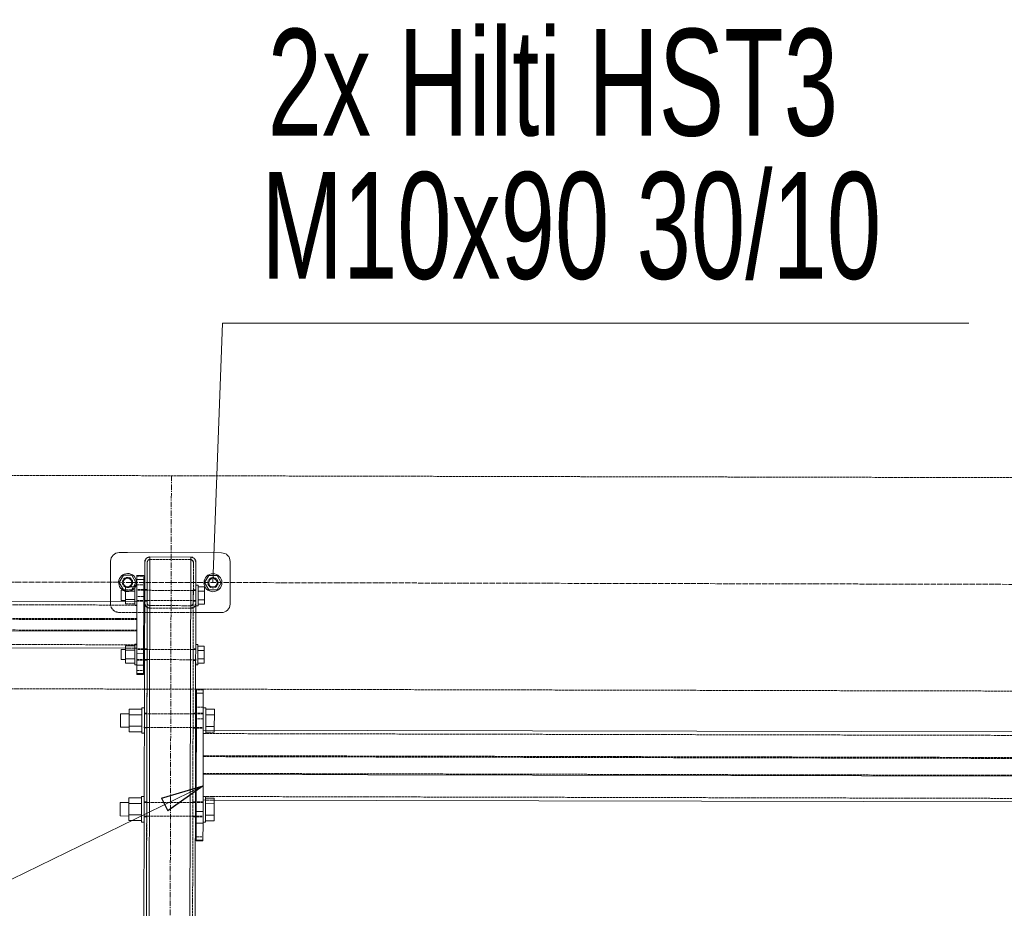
# Model space of a CAD drawing. Header units: millimetres. Extents: x -15129 to 9171, y -18789 to 5877.
# Tile 140 of 256: x -2355 to -1201, y -15167 to -14126. Entities that reach past the tile are written whole.
import ezdxf

# ---------------------------------------------------------------- set-up
doc = ezdxf.new("R2010")
doc.units = ezdxf.units.MM
for name, pattern in [('ACAD_ISO02W100', [15, 12, -3]), ('ACAD_ISO04W100', [30, 24, -3, 0, -3]), ('CENTER', [50.8, 31.75, -6.35, 6.35, -6.35])]:
    doc.linetypes.add(name, pattern=pattern)
for name, color, linetype in [('AS_Belki', 145, 'Continuous'), ('AS_Blachy', 30, 'Continuous'), ('AS_DIM_ON', 7, 'Continuous'), ('AS_Kotwy', 9, 'Continuous'), ('AS_Sciany betonowe', 252, 'Continuous'), ('AS_Siatki', 72, 'Continuous'), ('AS_Sruby', 9, 'Continuous')]:
    doc.layers.add(name, color=color, linetype=linetype)
doc.styles.get("Standard").update_dxf_attribs({"font": 'ARIALN.TTF', "width": 0.8})

msp = doc.modelspace()

# ---------------------------------------------------------------- linework, layer by layer
at = {"color": 5, "linetype": 'CENTER', "lineweight": 13, "ltscale": 0.2}
msp.add_line((-2177.1, -14660.6), (-2185.5, -17742, 38010), dxfattribs=at)
at = {"color": 7, "lineweight": 13}
msp.add_line((-2139.9, -15024), (-2391.4, -15146.7), dxfattribs=at)
at = {"color": 0, "linetype": 'ByBlock', "lineweight": -2}
for p, q in [((-2188.5, -15038.4), (-2139.9, -15024)), ((-2139.9, -15024), (-2181.2, -15053.4)), ((-2188.5, -15038.4), (-2181.2, -15053.4))]:
    msp.add_line(p, q, dxfattribs=at)
at = {"layer": 'AS_Belki', "color": 145, "linetype": 'Continuous', "lineweight": 13, "ltscale": 0.25}
for p, q in [((-2213, -16819.5), (-2208.3, -14761.8)), ((-2206.6, -14757.5), (-2208.3, -14761.8)), ((-2206.6, -14757.5), (-2208.3, -14761.8)), ((-2202.3, -14755.8), (-2207, -16825.5)), ((-2202.3, -14755.8), (-2206.6, -14757.5)), ((-2202.3, -14755.8), (-2206.6, -14757.5)), ((-2154.3, -14755.9), (-2202.3, -14755.8)), ((-2159, -16825.7), (-2154.3, -14755.9)), ((-2150.1, -14757.7), (-2154.3, -14755.9)), ((-2150.1, -14757.7), (-2154.3, -14755.9)), ((-2153, -16819.7), (-2148.3, -14761.9)), ((-2148.3, -14761.9), (-2150.1, -14757.7)), ((-2148.3, -14761.9), (-2150.1, -14757.7)), ((-2217.4, -14808.1), (-4178.3, -14803.7)), ((-2217.5, -14842.8), (-2217.5, -14817.9)), ((-2217.5, -14842.8), (-4178.4, -14838.3)), ((-4168.5, -14858.3), (-2230.9, -14862.7)), ((-2208.6, -14864), (-2208.6, -14863.3)), ((-1157.8, -14960.8), (-2139.8, -14958.6)), ((-2139.9, -15011.4), (-2140, -15036.6)), ((-1158, -15012.8), (-2139.9, -15010.5)), ((-2149, -15043.3), (-2149, -15042.8)), ((-2127, -15040.6), (-1171, -15042.7))]:
    msp.add_line(p, q, dxfattribs=at)
at = {"layer": 'AS_Belki', "color": 84, "linetype": 'ACAD_ISO02W100', "lineweight": 13, "ltscale": 0.25}
for p, q in [((-2209.7, -16676.1), (-2205.3, -14761.8)), ((-2208.3, -14767.6), (-2208.3, -14761.8)), ((-2205.3, -14761.8), (-2205.4, -14794.8)), ((-2204.4, -14759.7), (-2205.3, -14761.8)), ((-2202.3, -14758.8), (-2204.4, -14759.7)), ((-2204.4, -14759.7), (-2202.3, -14758.8)), ((-2202.3, -14758.8), (-2154.3, -14758.9)), ((-2156, -16819.7), (-2151.3, -14761.9)), ((-2154.3, -14758.9), (-2152.2, -14759.8)), ((-2152.2, -14759.8), (-2151.3, -14761.9)), ((-2151.3, -14767.7), (-2151.3, -14761.9)), ((-2208.3, -14768.7), (-2208.4, -14794.1)), ((-2205.4, -14794.1), (-2208.4, -14794.1)), ((-2208.4, -14794.8), (-2208.4, -14794.1)), ((-2208.4, -14794.1), (-2208.4, -14794.9)), ((-2205.4, -14794.1), (-2205.4, -14794.8)), ((-2205.4, -14794.9), (-2205.4, -14794.1)), ((-2205.4, -14794.1), (-2205.4, -14794.1)), ((-2205.4, -14794.8), (-2205.4, -14809.8)), ((-2205.4, -14794.8), (-2205.4, -14794.8)), ((-2148.4, -14794.2), (-2151.4, -14794.2)), ((-2151.4, -14794.9), (-2151.4, -14794.2)), ((-2151.4, -14795), (-2151.4, -14798.7)), ((-2148.4, -14794), (-2148.4, -14794.2)), ((-2148.4, -14794), (-2148.4, -14794.9)), ((-2148.4, -14794.2), (-2148.4, -14794.9)), ((-2148.4, -14795), (-2148.4, -14794.9)), ((-2148.4, -14795.2), (-2148.4, -14795)), ((-2148.4, -14797.6), (-2148.4, -14795.2)), ((-2148.4, -14798.8), (-2148.4, -14797.6)), ((-2217.4, -14812.2), (-4178.4, -14807.8)), ((-2217.4, -14812.2), (-2217.4, -14808.1)), ((-2208.4, -14806.9), (-2208.4, -14806.8)), ((-2208.4, -14807.6), (-2208.4, -14806.9)), ((-2208.4, -14807.6), (-2205.4, -14807.6)), ((-2208.4, -14807.6), (-2208.4, -14809.8)), ((-2205.4, -14806.9), (-2205.4, -14807.6)), ((-2151.4, -14798.7), (-2151.4, -14806.9)), ((-2151.4, -14806.9), (-2151.4, -14807)), ((-2151.4, -14807.7), (-2151.4, -14807)), ((-2151.4, -14807.7), (-2151.4, -14807.3)), ((-2151.4, -14807.7), (-2148.4, -14807.7)), ((-2148.4, -14799.6), (-2148.4, -14798.8)), ((-2148.4, -14802), (-2148.4, -14799.6)), ((-2148.4, -14802), (-2148.4, -14806.1)), ((-2148.4, -14806.9), (-2148.4, -14806.8)), ((-2148.4, -14807.7), (-2148.4, -14806.9)), ((-2148.4, -14807), (-2148.4, -14807.7)), ((-2148.4, -14807.3), (-2148.4, -14807.7)), ((-2148.4, -14807.7), (-2148.4, -14809.9)), ((-2217.5, -14829.2), (-2217.4, -14812.2)), ((-2206.7, -14814), (-2208.4, -14809.8)), ((-2208.4, -14809.8), (-2206.7, -14814)), ((-2202.5, -14815.8), (-2206.7, -14814)), ((-2205.4, -14809.8), (-2205.6, -14864)), ((-2204.6, -14811.9), (-2205.4, -14809.8)), ((-2204.6, -14811.9), (-2205.4, -14809.8)), ((-2205.4, -14814.6), (-2202.5, -14815.8)), ((-2202.4, -14812.8), (-2204.6, -14811.9)), ((-2202.4, -14812.8), (-2204.6, -14811.9)), ((-2202.5, -14815.8), (-2154.5, -14815.9)), ((-2154.4, -14812.9), (-2202.4, -14812.8)), ((-2150.2, -14814.2), (-2154.5, -14815.9)), ((-2154.5, -14815.9), (-2151.4, -14814.7)), ((-2152.3, -14812), (-2154.4, -14812.9)), ((-2152.3, -14812), (-2154.4, -14812.9)), ((-2151.4, -14809.9), (-2152.3, -14812)), ((-2151.4, -14809.9), (-2152.3, -14812)), ((-2148.4, -14809.9), (-2150.2, -14814.2)), ((-2217.5, -14828.1), (-4178.4, -14823.7)), ((-2217.5, -14829.2), (-4178.4, -14824.8)), ((-2217.5, -14841.7), (-4178.4, -14837.2)), ((-2217.6, -14862.8), (-2217.5, -14843.2)), ((-2217.5, -14858.7), (-2217.5, -14841.7)), ((-2217.5, -14843.2), (-2217.5, -14842.8)), ((-4178.5, -14854.2), (-2220, -14858.7)), ((-2230.9, -14862.7), (-2220.1, -14862.8)), ((-2220.1, -14862.8), (-2217.6, -14862.8)), ((-2220, -14858.7), (-2217.5, -14858.7)), ((-2217.6, -14862.8), (-2217.5, -14858.7)), ((-2205.6, -14863.3), (-2208.6, -14863.3)), ((-2205.6, -14863.3), (-2205.6, -14864)), ((-2205.6, -14864), (-2205.6, -14864.1)), ((-2205.6, -14864.1), (-2205.6, -14864.2)), ((-2205.6, -14864.2), (-2205.6, -14876.1)), ((-2151.6, -14864.3), (-2151.6, -14863.5)), ((-2148.6, -14863.5), (-2151.6, -14863.5)), ((-2151.6, -14863.5), (-2151.6, -14864.2)), ((-2151.6, -14876.2), (-2151.6, -14864.3)), ((-2148.6, -14863.3), (-2148.6, -14863.5)), ((-2148.6, -14863.3), (-2148.6, -14864.2)), ((-2208.6, -14876.9), (-2208.6, -14876.2)), ((-2208.6, -14876.9), (-2205.6, -14876.9)), ((-2205.6, -14876.1), (-2205.7, -14939.2)), ((-2205.6, -14876.2), (-2205.6, -14876.9)), ((-2151.6, -14876.2), (-2151.6, -14876.3)), ((-2151.6, -14876.3), (-2151.6, -14877)), ((-2151.6, -14877), (-2151.6, -14876.5)), ((-2151.6, -14877), (-2148.6, -14877)), ((-2148.6, -14876.3), (-2148.6, -14877)), ((-2208.7, -14938.7), (-2208.7, -14938.4)), ((-2208.7, -14938.4), (-2208.7, -14939.2)), ((-2205.7, -14938.8), (-2208.7, -14938.7)), ((-2205.7, -14939.7), (-2206, -15043.1)), ((-2205.7, -14938.8), (-2205.7, -14939.2)), ((-2205.7, -14939.2), (-2205.7, -14939.7)), ((-2151.7, -14939.6), (-2151.7, -14938.9)), ((-2148.7, -14938.9), (-2151.7, -14938.9)), ((-2151.7, -14939.3), (-2151.7, -14938.9)), ((-2148.7, -14939.3), (-2148.7, -14938.9)), ((-2208.8, -14956.1), (-2208.8, -14955.2)), ((-2208.8, -14956.1), (-2205.8, -14956.1)), ((-2205.8, -14955.2), (-2205.8, -14956.1)), ((-2151.8, -14955.4), (-2151.8, -14956.3)), ((-2151.8, -14955.9), (-2151.8, -14955.5)), ((-2151.8, -14956.3), (-2151.8, -14955.9)), ((-2151.8, -14956.3), (-2148.8, -14956.3)), ((-2148.8, -14955.4), (-2148.8, -14956.3)), ((-2139.8, -14958.6), (-2139.8, -14989.7)), ((-1157.9, -14964.9), (-2139.8, -14962.7)), ((-1157.8, -14990.8), (-2139.8, -14988.6)), ((-1157.9, -14991.9), (-2139.8, -14989.7)), ((-1157.9, -15011.7), (-2139.9, -15009.4)), ((-2139.9, -15009.4), (-2139.9, -15011.4)), ((-2139.9, -15010.5), (-2139.9, -15011.4)), ((-2140, -15036.4), (-1161, -15038.7)), ((-2140, -15036.6), (-2140, -15040.5)), ((-2206, -15042.7), (-2209, -15042.7)), ((-2209, -15043.1), (-2209, -15042.7)), ((-2206, -15043.6), (-2208.2, -16030.4)), ((-2206, -15042.7), (-2206, -15043.1)), ((-2206, -15043.1), (-2206, -15043.6)), ((-2152, -15043.6), (-2152, -15042.8)), ((-2149, -15042.8), (-2152, -15042.8)), ((-2152, -15043.2), (-2152, -15042.8)), ((-2140, -15040.5), (-2127, -15040.6)), ((-2209, -15060.1), (-2209, -15059.2)), ((-2209, -15060.1), (-2206, -15060.1)), ((-2206, -15059.2), (-2206, -15060.1)), ((-2152, -15059.3), (-2152, -15060.2)), ((-2152, -15059.8), (-2152, -15059.4)), ((-2152, -15060.2), (-2152, -15059.8)), ((-2152, -15060.2), (-2149, -15060.2)), ((-2149, -15059.3), (-2149, -15060.2))]:
    msp.add_line(p, q, dxfattribs=at)
at = {"layer": 'AS_Belki', "color": 84, "linetype": 'ACAD_ISO02W100', "lineweight": 13, "ltscale": 0.25, "extrusion": (8.87344e-16, -3.69904e-16, -1)}
msp.add_arc((2202.3, -14761.8), 6, 0.1296, 90.1296, dxfattribs=at)
at = {"layer": 'AS_Belki', "color": 84, "linetype": 'ACAD_ISO02W100', "lineweight": 13, "ltscale": 0.25}
for centre, start, end in [((-2202.3, -14761.8), 89.8704, 179.8704), ((-2154.3, -14761.9), 359.8704, 89.8704), ((-2202.4, -14809.8), 179.8704, 269.8704), ((-2154.4, -14809.9), 269.8704, 359.8704)]:
    msp.add_arc(centre, 3, start, end, dxfattribs=at)
at = {"layer": 'AS_Belki', "color": 84, "linetype": 'ACAD_ISO02W100', "lineweight": 13, "ltscale": 0.25, "extrusion": (-3.69904e-16, -8.87344e-16, -1)}
msp.add_arc((2154.3, -14761.9), 6, 90.1296, 180.1296, dxfattribs=at)
at = {"layer": 'AS_Belki', "color": 84, "linetype": 'ACAD_ISO02W100', "lineweight": 13, "ltscale": 0.25, "extrusion": (-1.60292e-15, -3.84516e-15, -1)}
msp.add_arc((2202.4, -14809.8), 6, 270.1296, 0.1296, dxfattribs=at)
at = {"layer": 'AS_Belki', "color": 84, "linetype": 'ACAD_ISO02W100', "lineweight": 13, "ltscale": 0.25, "extrusion": (3.84516e-15, -1.60292e-15, -1)}
msp.add_arc((2154.4, -14809.9), 6, 180.1296, 270.1296, dxfattribs=at)
at = {"layer": 'AS_Blachy', "color": 84, "linetype": 'ACAD_ISO02W100', "lineweight": 13, "ltscale": 0.25}
for p, q in [((-2228.4, -14750.7), (-2238.3, -14750.7)), ((-2217.4, -14777.3), (-2217.4, -14777.5)), ((-2217.4, -14777.3), (-2217.4, -14777.5)), ((-2217.4, -14778.5), (-2209.4, -14778.5)), ((-2217.4, -14788.5), (-2217.4, -14778.5)), ((-2209.4, -14777.5), (-2209.4, -14778.5)), ((-2209.4, -14788.5), (-2209.4, -14778.5)), ((-2217.4, -14788.5), (-2209.4, -14788.5)), ((-2217.4, -14794), (-2217.4, -14793.8)), ((-2209.4, -14794.1), (-2217.4, -14794)), ((-2209.4, -14794.1), (-2209.4, -14788.5)), ((-2209.4, -14794.8), (-2209.4, -14794.1)), ((-2209.4, -14797.3), (-2209.4, -14794.8)), ((-2209.4, -14802.2), (-2209.4, -14797.3)), ((-2248.4, -14808), (-2248.4, -14810.7)), ((-2248.4, -14808), (-2248.4, -14810.7)), ((-2209.4, -14802.2), (-2217.4, -14802.1)), ((-2217.4, -14806.9), (-2217.4, -14807.6)), ((-2217.4, -14807.6), (-2217.4, -14807.1)), ((-2217.4, -14807.6), (-2209.4, -14807.6)), ((-2209.4, -14802.6), (-2209.4, -14802.2)), ((-2209.4, -14806.9), (-2209.4, -14807.6)), ((-2238.5, -14820.7), (-2148.5, -14820.9)), ((-2208.5, -14820.8), (-2205.5, -14820.8)), ((-2151.5, -14820.9), (-2148.5, -14820.9)), ((-2217.6, -14863.3), (-2217.6, -14863.1)), ((-2209.6, -14863.3), (-2217.6, -14863.3)), ((-2209.6, -14863.3), (-2209.6, -14864)), ((-2217.6, -14876.1), (-2217.6, -14876.8)), ((-2217.6, -14876.8), (-2217.6, -14876.4)), ((-2217.6, -14876.8), (-2209.6, -14876.9)), ((-2209.6, -14876.2), (-2209.6, -14876.9)), ((-2217.6, -14882.4), (-2217.6, -14888.7)), ((-2217.6, -14888.7), (-2209.6, -14888.8)), ((-2217.6, -14888.7), (-2217.6, -14893.4)), ((-2209.6, -14888.8), (-2209.6, -14882.4)), ((-2209.6, -14893.4), (-2209.6, -14888.8)), ((-2147.7, -14910.6), (-2147.7, -14911.6)), ((-2139.7, -14911.6), (-2147.7, -14911.6)), ((-2139.7, -14911.6), (-2139.7, -14910.6)), ((-2139.7, -14931.6), (-2147.7, -14931.6)), ((-2147.7, -14931.6), (-2147.7, -14937.7)), ((-2139.7, -14938.9), (-2147.7, -14938.9)), ((-2147.7, -14939.3), (-2147.7, -14939.8)), ((-2147.7, -14939.8), (-2147.7, -14945.3)), ((-2139.7, -14945.3), (-2147.7, -14945.3)), ((-2139.7, -14939.4), (-2139.7, -14938.9)), ((-2147.8, -14949.9), (-2147.8, -14955.4)), ((-2147.8, -14955.4), (-2147.8, -14956.3)), ((-2147.8, -14956.3), (-2139.8, -14956.3)), ((-2139.8, -14956.3), (-2139.8, -14955.4)), ((-2140, -15042.8), (-2148, -15042.8)), ((-2148, -15042.8), (-2148, -15043.3)), ((-2148, -15043.3), (-2148, -15043.7)), ((-2148, -15043.7), (-2148, -15049.2)), ((-2140, -15043.3), (-2140, -15042.8)), ((-2148, -15061.4), (-2148.1, -15083.8)), ((-2148, -15053.8), (-2148, -15059.3)), ((-2148, -15059.3), (-2148, -15060.2)), ((-2148, -15060.2), (-2140, -15060.2)), ((-2140, -15060.2), (-2140, -15059.3)), ((-2140, -15059.8), (-2140, -15060.2)), ((-2148.1, -15083.8), (-2140.1, -15083.8)), ((-2148.1, -15083.8), (-2148.1, -15088.5)), ((-2140.1, -15088.5), (-2140.1, -15087.5))]:
    msp.add_line(p, q, dxfattribs=at)
at = {"layer": 'AS_Blachy', "color": 145, "linetype": 'Continuous', "lineweight": 13, "ltscale": 0.25}
for p, q in [((-2228.4, -14750.7), (-2238.3, -14750.7)), ((-2118.3, -14751), (-2228.4, -14750.7)), ((-2248.3, -14760.7), (-2248.4, -14808)), ((-2108.4, -14811), (-2108.3, -14761)), ((-2209.4, -14777.5), (-2217.4, -14777.5)), ((-2217.4, -14777.5), (-2217.4, -14782.1)), ((-2209.4, -14782.2), (-2217.4, -14782.1)), ((-2217.4, -14782.1), (-2217.4, -14808.1)), ((-2209.4, -14782.2), (-2209.4, -14777.5)), ((-2209.4, -14802.6), (-2209.4, -14782.2)), ((-2209.4, -14794.1), (-2209.4, -14794.8)), ((-2209.4, -14794.8), (-2209.4, -14794.8)), ((-2217.4, -14808.1), (-2217.6, -14868.7)), ((-2209.6, -14868.8), (-2209.4, -14802.6)), ((-2209.4, -14807.6), (-2209.4, -14807.1)), ((-2209.5, -14820.8), (-2208.5, -14820.8)), ((-2148.5, -14820.9), (-2118.5, -14821)), ((-2217.6, -14868.7), (-2209.6, -14868.8)), ((-2217.6, -14868.7), (-2217.6, -14876.3)), ((-2217.6, -14876.3), (-2217.6, -14882.4)), ((-2209.6, -14871.8), (-2209.6, -14868.8)), ((-2209.6, -14876.3), (-2209.6, -14871.8)), ((-2209.6, -14882.4), (-2209.6, -14876.3)), ((-2209.6, -14876.9), (-2209.6, -14876.4)), ((-2209.6, -14882.4), (-2217.6, -14882.4)), ((-2217.6, -14882.4), (-2217.6, -14892.4)), ((-2209.6, -14892.4), (-2209.6, -14882.4)), ((-2217.6, -14892.4), (-2209.6, -14892.4)), ((-2217.6, -14892.4), (-2217.6, -14893.4)), ((-2217.6, -14893.4), (-2209.6, -14893.4)), ((-2209.6, -14892.4), (-2209.6, -14893.4)), ((-2139.7, -14910.6), (-2147.7, -14910.6)), ((-2147.7, -14910.6), (-2147.7, -14915.3)), ((-2139.7, -14915.3), (-2139.7, -14910.6)), ((-2147.7, -14915.3), (-2148, -15053.8)), ((-2139.7, -14915.3), (-2147.7, -14915.3)), ((-2139.8, -14949.9), (-2139.7, -14915.3)), ((-2147.7, -14938.9), (-2147.7, -14939.3)), ((-2140, -15053.8), (-2139.8, -14958.6)), ((-2139.8, -14949.9), (-2139.8, -14958.6)), ((-2148, -15053.8), (-2140, -15053.8)), ((-2148, -15053.8), (-2148, -15061.4)), ((-2148, -15061.4), (-2148, -15067.5)), ((-2140, -15061.4), (-2140, -15053.9)), ((-2140, -15067.5), (-2140, -15061.4)), ((-2148, -15067.5), (-2148.1, -15087.5)), ((-2140, -15067.5), (-2148, -15067.5)), ((-2140.1, -15087.5), (-2140, -15067.5)), ((-2148.1, -15087.5), (-2140.1, -15087.5)), ((-2148.1, -15087.5), (-2148.1, -15088.5)), ((-2148.1, -15088.5), (-2140.1, -15088.5)), ((-2140.1, -15088.5), (-2140.1, -15087.5))]:
    msp.add_line(p, q, dxfattribs=at)
at = {"layer": 'AS_Blachy', "color": 84, "linetype": 'ACAD_ISO02W100', "lineweight": 13, "ltscale": 0.25}
for centre in [(-2228.4, -14785.7), (-2128.4, -14786)]:
    msp.add_circle(centre, 6, dxfattribs=at)
at = {"layer": 'AS_Blachy', "color": 145, "linetype": 'Continuous', "lineweight": 13, "ltscale": 0.25}
for centre, start, end in [((-2238.3, -14760.7), 89.8704, 179.8704), ((-2118.3, -14761), 359.8704, 89.8704), ((-2118.4, -14811), 269.8704, 359.8704)]:
    msp.add_arc(centre, 10, start, end, dxfattribs=at)
at = {"layer": 'AS_Blachy', "color": 84, "linetype": 'ACAD_ISO02W100', "lineweight": 13, "ltscale": 0.25}
msp.add_arc((-2238.4, -14810.7), 10, 179.8704, 269.8704, dxfattribs=at)
at = {"layer": 'AS_DIM_ON', "lineweight": 13}
for q in [(-2128.4, -14786, 37993), (-1243, -14482.1)]:
    msp.add_line((-2117.3, -14482.1), q, dxfattribs=at)
at = {"layer": 'AS_Kotwy', "color": 145, "linetype": 'Continuous', "lineweight": 13, "ltscale": 0.25}
for p, q in [((-2233.3, -14777.2), (-2238.2, -14785.7)), ((-2238.2, -14785.7), (-2233.3, -14794.2)), ((-2223.5, -14777.3), (-2233.3, -14777.2)), ((-2218.6, -14785.8), (-2223.5, -14777.3)), ((-2221.5, -14790.8), (-2218.6, -14785.8)), ((-2133.3, -14777.5), (-2138.2, -14785.9)), ((-2138.2, -14785.9), (-2133.3, -14794.4)), ((-2123.5, -14777.5), (-2133.3, -14777.5)), ((-2118.6, -14786), (-2123.5, -14777.5)), ((-2123.5, -14794.5), (-2118.6, -14786)), ((-2230.7, -14794.2), (-2233.3, -14794.2)), ((-2133.3, -14794.4), (-2123.5, -14794.5))]:
    msp.add_line(p, q, dxfattribs=at)
at = {"layer": 'AS_Kotwy', "color": 84, "linetype": 'ACAD_ISO02W100', "lineweight": 13, "ltscale": 0.25}
for p, q in [((-2218.6, -14785.8), (-2223.5, -14794.2)), ((-2223.5, -14794.2), (-2233.3, -14794.2)), ((-2223.5, -14794.2), (-2221.5, -14790.8))]:
    msp.add_line(p, q, dxfattribs=at)
at = {"layer": 'AS_Kotwy', "color": 145, "linetype": 'Continuous', "lineweight": 13, "ltscale": 0.25}
for centre, radius in [((-2228.4, -14785.7), 5), ((-2128.4, -14786), 10.5), ((-2128.4, -14786), 5)]:
    msp.add_circle(centre, radius, dxfattribs=at)
msp.add_arc((-2228.4, -14785.7), 10.5, 342.864, 240.1905, dxfattribs=at)
at = {"layer": 'AS_Kotwy', "color": 84, "linetype": 'ACAD_ISO02W100', "lineweight": 13, "ltscale": 0.25}
msp.add_arc((-2228.4, -14785.7), 10.5, 240.1905, 342.864, dxfattribs=at)
at = {"layer": 'AS_Sciany betonowe', "color": 145, "linetype": 'ACAD_ISO02W100', "lineweight": 13, "ltscale": 0.25}
for p, q in [((37.6, -14665.7), (-9310, -14644.5)), ((-2208.7, -14910.6), (-4187.6, -14906.1)), ((-2148.7, -14910.7), (-2147.7, -14910.7)), ((-1157.7, -14913), (-2139.7, -14910.7))]:
    msp.add_line(p, q, dxfattribs=at)
at = {"layer": 'AS_Sciany betonowe', "color": 84, "linetype": 'ACAD_ISO02W100', "lineweight": 13, "ltscale": 0.25}
msp.add_line((-2139.7, -14910.7), (-2208.7, -14910.6), dxfattribs=at)
at = {"layer": 'AS_Siatki', "color": 20, "linetype": 'ACAD_ISO04W100', "lineweight": 13, "ltscale": 0.25}
msp.add_line((-11691.9, -14764.1), (41.5, -14790.7), dxfattribs=at)
at = {"layer": 'AS_Sruby', "color": 84, "linetype": 'ACAD_ISO02W100', "lineweight": 13, "ltscale": 0.25}
for p, q in [((-2235.9, -14794.8), (-2235.9, -14795.6)), ((-2235.9, -14795.6), (-2235.9, -14797.1)), ((-2235.9, -14797.1), (-2235.9, -14797.8)), ((-2230.7, -14790.8), (-2230.7, -14795.8)), ((-2230.7, -14795), (-2230.7, -14794.8)), ((-2230.7, -14795.8), (-2230.7, -14805.8)), ((-2219.9, -14788.8), (-2219.9, -14788.9)), ((-2219.9, -14789.4), (-2219.9, -14788.9)), ((-2219.9, -14790.4), (-2219.9, -14789.4)), ((-2219.9, -14791.8), (-2219.9, -14790.8)), ((-2219.9, -14795.8), (-2219.9, -14790.8)), ((-2219.9, -14805.8), (-2219.9, -14795.8)), ((-2217.4, -14788.9), (-2217.4, -14788.8)), ((-2209.4, -14794.9), (-2217.4, -14794.8)), ((-2217.4, -14794.8), (-2217.4, -14794.8)), ((-2217.4, -14795), (-2217.4, -14794.8)), ((-2217.4, -14794.8), (-2217.4, -14794.8)), ((-2148.4, -14795), (-2208.4, -14794.9)), ((-2148.4, -14789.1), (-2148.4, -14789)), ((-2148.4, -14789.1), (-2148.4, -14789.6)), ((-2148.4, -14790.2), (-2148.4, -14790.8)), ((-2148.4, -14795.2), (-2148.4, -14795)), ((-2148.4, -14795), (-2148.4, -14795.8)), ((-2148.4, -14795.2), (-2148.4, -14796.2)), ((-2145.9, -14789.1), (-2145.9, -14789)), ((-2145.9, -14789.1), (-2145.9, -14789.6)), ((-2145.9, -14789.6), (-2145.9, -14790.6)), ((-2145.9, -14790.6), (-2145.9, -14791.9)), ((-2145.9, -14790.9), (-2145.9, -14796)), ((-2145.9, -14790.9), (-2145.9, -14791.4)), ((-2145.9, -14791.4), (-2145.9, -14791.5)), ((-2145.9, -14791.9), (-2145.9, -14793.7)), ((-2145.9, -14793.7), (-2145.9, -14795.7)), ((-2145.9, -14794), (-2145.9, -14796)), ((-2145.9, -14796), (-2138.4, -14796)), ((-2145.9, -14796), (-2145.9, -14806)), ((-2145.9, -14796), (-2145.9, -14802.9)), ((-2235.9, -14803.8), (-2235.9, -14805.5)), ((-2235.9, -14805.5), (-2235.9, -14806.6)), ((-2235.9, -14806.6), (-2235.9, -14806.7)), ((-2219.9, -14805.8), (-2230.7, -14805.8)), ((-2230.7, -14805.8), (-2230.7, -14810.8)), ((-2230.7, -14806.6), (-2230.7, -14806.7)), ((-2230.7, -14808.1), (-2230.7, -14810.8)), ((-2219.9, -14810.8), (-2219.9, -14805.8)), ((-2219.9, -14810.8), (-2219.9, -14807.2)), ((-2219.9, -14809.8), (-2219.9, -14808.1)), ((-2217.4, -14806.6), (-2217.4, -14806.7)), ((-2217.4, -14806.7), (-2209.4, -14806.8)), ((-2208.4, -14806.8), (-2148.4, -14806.9)), ((-2148.4, -14805.7), (-2148.4, -14806.7)), ((-2148.4, -14806.1), (-2148.4, -14806.9)), ((-2148.4, -14806.9), (-2148.4, -14806.7)), ((-2145.9, -14806), (-2145.9, -14806.3)), ((-2145.9, -14806.3), (-2145.9, -14807)), ((-2145.9, -14807), (-2145.9, -14808.9)), ((-2145.9, -14808.9), (-2145.9, -14810.5)), ((-2230.7, -14810.8), (-2219.9, -14810.8)), ((-2219.9, -14811.2), (-2219.9, -14809.8)), ((-2219.9, -14811.6), (-2219.9, -14811.2)), ((-2219.9, -14812.2), (-2219.9, -14811.2)), ((-2219.9, -14812.4), (-2219.9, -14811.6)), ((-2219.9, -14812.2), (-2219.9, -14812.2)), ((-2219.9, -14812.7), (-2219.9, -14812.2)), ((-2219.9, -14812.8), (-2219.9, -14812.4)), ((-2219.9, -14812.7), (-2219.9, -14812.8)), ((-2219.9, -14812.8), (-2217.4, -14812.8)), ((-2217.4, -14812.4), (-2217.4, -14811.6)), ((-2217.4, -14812.8), (-2217.4, -14812.4)), ((-2217.4, -14812.8), (-2217.4, -14812.7)), ((-2148.4, -14810.5), (-2148.4, -14811.7)), ((-2148.4, -14811.7), (-2148.4, -14812.5)), ((-2148.4, -14812.3), (-2148.4, -14812.9)), ((-2148.4, -14812.5), (-2148.4, -14812.9)), ((-2148.4, -14812.9), (-2148.4, -14812.9)), ((-2145.9, -14810.5), (-2145.9, -14811.7)), ((-2145.9, -14811.7), (-2145.9, -14812.5)), ((-2145.9, -14812.5), (-2145.9, -14812.9)), ((-2236.1, -14864.1), (-2236.1, -14864.8)), ((-2236.1, -14864.8), (-2236.1, -14866.4)), ((-2236.1, -14866.4), (-2236.1, -14867)), ((-2230.9, -14864.3), (-2230.9, -14864.1)), ((-2220.1, -14859.7), (-2220, -14858.7)), ((-2220.1, -14861.1), (-2220.1, -14860.1)), ((-2220.1, -14865.1), (-2220.1, -14860.1)), ((-2220.1, -14867.2), (-2220.1, -14865.1)), ((-2220.1, -14875.1), (-2220.1, -14865.1)), ((-2220, -14858.1), (-2220, -14858.2)), ((-2220, -14858.7), (-2220, -14858.2)), ((-2217.6, -14859.3), (-2217.5, -14858.5)), ((-2209.6, -14864.1), (-2217.6, -14864.1)), ((-2217.6, -14864.1), (-2217.6, -14864.2)), ((-2217.6, -14864.1), (-2217.6, -14864.1)), ((-2217.6, -14864.3), (-2217.6, -14864.2)), ((-2217.6, -14864.4), (-2217.6, -14864.3)), ((-2217.5, -14858.5), (-2217.5, -14858.1)), ((-2217.5, -14858.2), (-2217.5, -14858.1)), ((-2148.6, -14864.3), (-2208.6, -14864.2)), ((-2148.5, -14858.6), (-2148.6, -14859.5)), ((-2148.6, -14859.5), (-2148.6, -14860.7)), ((-2148.6, -14864.4), (-2148.6, -14864.3)), ((-2148.6, -14864.3), (-2148.6, -14865)), ((-2148.5, -14858.3), (-2148.5, -14858.6)), ((-2148.5, -14858.3), (-2148.5, -14858.9)), ((-2148.5, -14858.3), (-2148.5, -14858.3)), ((-2146, -14858.9), (-2146.1, -14859.8)), ((-2146.1, -14859.8), (-2146.1, -14860.2)), ((-2146.1, -14865.2), (-2138.6, -14865.2)), ((-2146.1, -14865.2), (-2146.1, -14875.2)), ((-2146, -14858.3), (-2146, -14858.9)), ((-2146, -14858.3), (-2146, -14858.3)), ((-2236.1, -14873), (-2236.1, -14874.8)), ((-2236.1, -14874.8), (-2236.1, -14875.8)), ((-2236.1, -14875.8), (-2236.1, -14876)), ((-2220.1, -14875.1), (-2230.9, -14875.1)), ((-2230.9, -14875.8), (-2230.9, -14876)), ((-2220.1, -14871.3), (-2220.1, -14870.4)), ((-2220.1, -14880.1), (-2220.1, -14875.1)), ((-2217.6, -14875.9), (-2217.6, -14876)), ((-2217.6, -14876), (-2209.6, -14876)), ((-2208.6, -14876), (-2148.6, -14876.2)), ((-2148.6, -14875), (-2148.6, -14876)), ((-2148.6, -14875.4), (-2148.6, -14876.2)), ((-2148.6, -14876.2), (-2148.6, -14876)), ((-2146.1, -14874.6), (-2146.1, -14875.2)), ((-2146.1, -14875.2), (-2146.1, -14875.5)), ((-2146.1, -14875.2), (-2146.1, -14876.7)), ((-2146.1, -14875.5), (-2146.1, -14876.2)), ((-2146.1, -14876.2), (-2146.1, -14876.7)), ((-2220.1, -14880.1), (-2220.1, -14879.9)), ((-2220.1, -14880.8), (-2220.1, -14880.5)), ((-2220.1, -14881.7), (-2220.1, -14880.8)), ((-2220.1, -14882), (-2220.1, -14881.7)), ((-2217.6, -14881.7), (-2217.6, -14880.8)), ((-2217.6, -14882.1), (-2217.6, -14881.7)), ((-2148.6, -14879.8), (-2148.6, -14881)), ((-2148.6, -14881), (-2148.6, -14881.8)), ((-2148.6, -14881.3), (-2148.6, -14881.6)), ((-2148.6, -14881.6), (-2148.6, -14881.9)), ((-2148.6, -14881.8), (-2148.6, -14882.2)), ((-2148.6, -14882.2), (-2148.6, -14882.1)), ((-2148.6, -14882.2), (-2148.6, -14882.2)), ((-2146.1, -14880.3), (-2146.1, -14881)), ((-2146.1, -14881), (-2146.1, -14881.8)), ((-2146.1, -14881.8), (-2146.1, -14882.2)), ((-2211.7, -14932.6), (-2211.7, -14932.5)), ((-2211.7, -14933.2), (-2211.7, -14932.6)), ((-2211.7, -14934), (-2211.7, -14933.2)), ((-2211.7, -14938.3), (-2211.7, -14934.1)), ((-2208.7, -14932.5), (-2208.7, -14932.5)), ((-2208.7, -14932.5), (-2208.7, -14933)), ((-2208.7, -14932.6), (-2208.7, -14932.5)), ((-2208.7, -14932.6), (-2208.7, -14933.2)), ((-2139.7, -14932.6), (-2139.7, -14932.6)), ((-2139.7, -14932.6), (-2139.7, -14932.7)), ((-2139.7, -14933.1), (-2139.7, -14933.9)), ((-2136.7, -14932.6), (-2136.7, -14932.7)), ((-2136.7, -14932.7), (-2136.7, -14933.4)), ((-2136.7, -14933.4), (-2136.7, -14934.2)), ((-2136.7, -14934.2), (-2136.7, -14935.6)), ((-2136.7, -14934.2), (-2136.7, -14940.9)), ((-2136.7, -14935.6), (-2136.7, -14938.5)), ((-2236.7, -14939.4), (-2236.7, -14939.7)), ((-2211.7, -14940.7), (-2226.5, -14940.7)), ((-2211.7, -14940.7), (-2211.7, -14938.3)), ((-2148.7, -14939.6), (-2208.7, -14939.5)), ((-2208.7, -14939.7), (-2208.7, -14939.5)), ((-2208.7, -14939.5), (-2208.7, -14939.5)), ((-2139.7, -14939.7), (-2147.7, -14939.7)), ((-2139.7, -14939.9), (-2139.7, -14939.7)), ((-2136.7, -14945.8), (-2136.8, -14954.3)), ((-2136.7, -14938.5), (-2136.7, -14940.9)), ((-2136.7, -14940.9), (-2126.7, -14940.9)), ((-2136.7, -14940.9), (-2136.7, -14945.8)), ((-2236.8, -14955.1), (-2236.8, -14955.3)), ((-2211.8, -14954.1), (-2226.6, -14954.1)), ((-2226.6, -14955.3), (-2226.6, -14955.1)), ((-2211.8, -14960.8), (-2211.8, -14954.1)), ((-2211.8, -14960.8), (-2211.8, -14959.5)), ((-2208.8, -14954.8), (-2208.8, -14955.4)), ((-2208.8, -14955.2), (-2208.8, -14955.4)), ((-2208.8, -14955.4), (-2148.8, -14955.5)), ((-2147.8, -14955.5), (-2139.8, -14955.5)), ((-2139.8, -14954.2), (-2139.8, -14951.5)), ((-2139.8, -14955.5), (-2139.8, -14955.3)), ((-2136.8, -14954.3), (-2126.8, -14954.3)), ((-2136.8, -14958.6), (-2136.8, -14961)), ((-2136.8, -14958.6), (-2136.8, -14958.9)), ((-2136.8, -14958.9), (-2136.8, -14960.6)), ((-2126.8, -14961), (-2126.8, -14958.6)), ((-2211.8, -14961.9), (-2211.8, -14960.9)), ((-2211.8, -14962.4), (-2211.8, -14961.9)), ((-2208.8, -14961.6), (-2208.8, -14962.3)), ((-2208.8, -14961.9), (-2208.8, -14962.4)), ((-2208.8, -14962.4), (-2208.8, -14962.3)), ((-2139.8, -14962.1), (-2139.8, -14962.6)), ((-2139.8, -14962.5), (-2139.8, -14962.6)), ((-2139.8, -14962.6), (-2136.8, -14962.6)), ((-2136.8, -14960.6), (-2136.8, -14961.8)), ((-2136.8, -14961), (-2126.8, -14961)), ((-2136.8, -14961.1), (-2136.8, -14962.1)), ((-2136.8, -14961.8), (-2136.8, -14962.5)), ((-2136.8, -14962.1), (-2136.8, -14962.6)), ((-2136.8, -14962.5), (-2136.8, -14962.6)), ((-2212, -15036.5), (-2212, -15036.4)), ((-2212, -15037.2), (-2212, -15036.5)), ((-2212, -15037.9), (-2212, -15037.2)), ((-2212, -15044.7), (-2212, -15038)), ((-2212, -15042.3), (-2212, -15038)), ((-2209, -15036.5), (-2209, -15036.4)), ((-2209, -15036.5), (-2209, -15036.4)), ((-2209, -15036.5), (-2209, -15036.9)), ((-2209, -15036.5), (-2209, -15037.2)), ((-2140, -15036.6), (-2140, -15037)), ((-2140, -15036.6), (-2140, -15036.7)), ((-2137, -15036.6), (-2137, -15036.7)), ((-2137, -15036.7), (-2137, -15037.3)), ((-2137, -15037.3), (-2137, -15038.1)), ((-2137, -15038.2), (-2137, -15039.5)), ((-2137, -15039.5), (-2137, -15044.8)), ((-2237, -15043.4), (-2237, -15043.6)), ((-2212, -15044.7), (-2226.8, -15044.6)), ((-2149, -15043.6), (-2209, -15043.4)), ((-2209, -15043.6), (-2209, -15043.4)), ((-2209, -15043.4), (-2209, -15043.4)), ((-2140, -15043.6), (-2148, -15043.6)), ((-2140, -15043.8), (-2140, -15043.6)), ((-2137, -15042.5), (-2137, -15044.8)), ((-2137, -15044.8), (-2137, -15049.7)), ((-2237, -15059), (-2237, -15059.2)), ((-2212, -15058), (-2226.8, -15058)), ((-2226.8, -15059.3), (-2226.8, -15059.1)), ((-2212, -15064.7), (-2212, -15058)), ((-2212, -15064.7), (-2212, -15063.4)), ((-2209, -15058.7), (-2209, -15059.3)), ((-2209, -15059.1), (-2209, -15059.3)), ((-2209, -15059.3), (-2149, -15059.4)), ((-2148, -15059.4), (-2140, -15059.5)), ((-2140, -15059.5), (-2140, -15059.2)), ((-2137, -15058.2), (-2127, -15058.2)), ((-2212, -15065.8), (-2212, -15064.8)), ((-2212, -15066.3), (-2212, -15065.8)), ((-2209, -15065.6), (-2209, -15066.2)), ((-2209, -15065.9), (-2209, -15066.3)), ((-2209, -15066.3), (-2209, -15066.2)), ((-2140, -15066), (-2140, -15066.5)), ((-2140, -15066.4), (-2140, -15066.5)), ((-2137, -15065), (-2137, -15066)), ((-2137, -15066), (-2137, -15066.5))]:
    msp.add_line(p, q, dxfattribs=at)
at = {"layer": 'AS_Sruby', "color": 145, "linetype": 'Continuous', "lineweight": 13, "ltscale": 0.25}
for p, q in [((-2230.7, -14794.8), (-2235.9, -14794.8)), ((-2235.9, -14794.8), (-2235.9, -14795)), ((-2235.9, -14795), (-2235.9, -14796)), ((-2235.9, -14796), (-2235.9, -14797.8)), ((-2235.9, -14797.8), (-2235.9, -14800)), ((-2219.9, -14790.8), (-2230.7, -14790.8)), ((-2230.7, -14790.8), (-2230.7, -14795.8)), ((-2230.7, -14796), (-2230.7, -14795)), ((-2230.7, -14795.8), (-2219.9, -14795.8)), ((-2230.7, -14795.8), (-2230.7, -14805.8)), ((-2230.7, -14797.8), (-2230.7, -14796)), ((-2230.7, -14800), (-2230.7, -14797.8)), ((-2217.4, -14788.8), (-2219.9, -14788.8)), ((-2219.9, -14789.2), (-2219.9, -14788.8)), ((-2219.9, -14790), (-2219.9, -14789.2)), ((-2219.9, -14791.3), (-2219.9, -14790)), ((-2219.9, -14792.9), (-2219.9, -14791.3)), ((-2219.9, -14793.4), (-2219.9, -14791.8)), ((-2219.9, -14794.8), (-2219.9, -14792.9)), ((-2219.9, -14796.9), (-2219.9, -14794.8)), ((-2219.9, -14799.2), (-2219.9, -14796.9)), ((-2217.4, -14789.2), (-2217.4, -14788.8)), ((-2217.4, -14790), (-2217.4, -14789.2)), ((-2208.4, -14794.9), (-2209.4, -14794.9)), ((-2145.9, -14789), (-2148.4, -14789)), ((-2148.4, -14789), (-2148.4, -14789.4)), ((-2148.4, -14789.4), (-2148.4, -14790.2)), ((-2145.9, -14789), (-2145.9, -14789.4)), ((-2145.9, -14789.4), (-2145.9, -14790.2)), ((-2145.9, -14790.2), (-2145.9, -14791.4)), ((-2138.4, -14791), (-2145.9, -14790.9)), ((-2145.9, -14791.4), (-2145.9, -14793)), ((-2145.9, -14791.5), (-2145.9, -14794)), ((-2145.9, -14793), (-2145.9, -14795)), ((-2145.9, -14795), (-2145.9, -14797.1)), ((-2145.9, -14796), (-2138.4, -14796)), ((-2145.9, -14797.1), (-2145.9, -14799.4)), ((-2138.4, -14796), (-2138.4, -14791)), ((-2138.4, -14806), (-2138.4, -14796)), ((-2235.9, -14800), (-2235.9, -14802.3)), ((-2235.9, -14802.3), (-2235.9, -14804.4)), ((-2235.9, -14804.4), (-2235.9, -14806)), ((-2235.9, -14806), (-2235.9, -14806.7)), ((-2235.9, -14806.7), (-2230.7, -14806.7)), ((-2230.7, -14802.3), (-2230.7, -14800)), ((-2230.7, -14804.4), (-2230.7, -14802.3)), ((-2230.7, -14806), (-2230.7, -14804.4)), ((-2219.9, -14805.8), (-2230.7, -14805.8)), ((-2230.7, -14805.8), (-2230.7, -14808.1)), ((-2230.7, -14806.7), (-2230.7, -14806)), ((-2219.9, -14801.6), (-2219.9, -14799.2)), ((-2219.9, -14803.9), (-2219.9, -14801.6)), ((-2219.9, -14806.1), (-2219.9, -14803.9)), ((-2219.9, -14805.8), (-2219.9, -14805.2)), ((-2219.9, -14807.2), (-2219.9, -14805.8)), ((-2219.9, -14808.1), (-2219.9, -14806.1)), ((-2219.9, -14808.1), (-2219.9, -14808.1)), ((-2209.4, -14806.8), (-2208.4, -14806.8)), ((-2145.9, -14799.4), (-2145.9, -14801.7)), ((-2145.9, -14801.7), (-2145.9, -14804.1)), ((-2145.9, -14802.9), (-2145.9, -14806)), ((-2145.9, -14804.1), (-2145.9, -14806.3)), ((-2145.9, -14806), (-2138.4, -14806)), ((-2145.9, -14806.3), (-2145.9, -14808.3)), ((-2145.9, -14808.3), (-2145.9, -14810)), ((-2138.4, -14811), (-2138.4, -14806)), ((-2148.4, -14812.9), (-2145.9, -14812.9)), ((-2145.9, -14810), (-2145.9, -14811.4)), ((-2145.9, -14811), (-2138.4, -14811)), ((-2145.9, -14811.4), (-2145.9, -14812.3)), ((-2145.9, -14812.3), (-2145.9, -14812.9)), ((-2145.9, -14812.9), (-2145.9, -14812.9)), ((-2230.9, -14864.1), (-2236.1, -14864.1)), ((-2236.1, -14864.1), (-2236.1, -14864.2)), ((-2236.1, -14864.2), (-2236.1, -14865.3)), ((-2236.1, -14865.3), (-2236.1, -14867)), ((-2236.1, -14867), (-2236.1, -14869.3)), ((-2220.1, -14860.1), (-2230.9, -14860)), ((-2230.9, -14860), (-2230.9, -14865)), ((-2230.9, -14864.1), (-2230.9, -14864.3)), ((-2230.9, -14865.3), (-2230.9, -14864.3)), ((-2230.9, -14865), (-2220.1, -14865.1)), ((-2230.9, -14865), (-2230.9, -14875.1)), ((-2230.9, -14867), (-2230.9, -14865.3)), ((-2230.9, -14869.3), (-2230.9, -14867)), ((-2220.1, -14859.3), (-2220, -14858.5)), ((-2220.1, -14860.6), (-2220.1, -14859.3)), ((-2220.1, -14862.2), (-2220.1, -14860.6)), ((-2220.1, -14862.7), (-2220.1, -14861.1)), ((-2220.1, -14864.1), (-2220.1, -14862.2)), ((-2220.1, -14866.2), (-2220.1, -14864.1)), ((-2220.1, -14868.5), (-2220.1, -14866.2)), ((-2217.5, -14858.1), (-2220, -14858.1)), ((-2220, -14858.5), (-2220, -14858.1)), ((-2208.6, -14864.2), (-2209.6, -14864.1)), ((-2146, -14858.3), (-2148.5, -14858.3)), ((-2146, -14858.6), (-2146.1, -14859.5)), ((-2146.1, -14859.5), (-2146.1, -14860.7)), ((-2138.6, -14860.2), (-2146.1, -14860.2)), ((-2146.1, -14860.2), (-2146.1, -14865.2)), ((-2146.1, -14860.7), (-2146.1, -14862.3)), ((-2146.1, -14862.3), (-2146.1, -14864.2)), ((-2146.1, -14864.2), (-2146.1, -14866.4)), ((-2146.1, -14865.2), (-2138.6, -14865.2)), ((-2146.1, -14866.4), (-2146.1, -14868.7)), ((-2146, -14858.3), (-2146, -14858.6)), ((-2138.6, -14865.2), (-2138.6, -14860.2)), ((-2138.6, -14875.3), (-2138.6, -14865.2)), ((-2236.1, -14869.3), (-2236.1, -14871.6)), ((-2236.1, -14871.6), (-2236.1, -14873.7)), ((-2236.1, -14873.7), (-2236.1, -14875.2)), ((-2236.1, -14875.2), (-2236.1, -14876)), ((-2236.1, -14876), (-2230.9, -14876)), ((-2230.9, -14871.6), (-2230.9, -14869.3)), ((-2230.9, -14873.7), (-2230.9, -14871.6)), ((-2230.9, -14875.2), (-2230.9, -14873.7)), ((-2230.9, -14875.1), (-2220.1, -14875.1)), ((-2230.9, -14875.1), (-2230.9, -14880.1)), ((-2230.9, -14876), (-2230.9, -14875.2)), ((-2220.1, -14870.9), (-2220.1, -14868.5)), ((-2220.1, -14873.2), (-2220.1, -14870.9)), ((-2220.1, -14875.1), (-2220.1, -14871.3)), ((-2220.1, -14875.4), (-2220.1, -14873.2)), ((-2220.1, -14877.4), (-2220.1, -14875.4)), ((-2220.1, -14879.1), (-2220.1, -14877.4)), ((-2209.6, -14876), (-2208.6, -14876)), ((-2146.1, -14868.7), (-2146.1, -14871)), ((-2146.1, -14871), (-2146.1, -14873.3)), ((-2146.1, -14873.3), (-2146.1, -14875.5)), ((-2146.1, -14875.2), (-2138.6, -14875.3)), ((-2146.1, -14875.5), (-2146.1, -14877.5)), ((-2146.1, -14876.7), (-2146.1, -14880.3)), ((-2146.1, -14877.5), (-2146.1, -14879.3)), ((-2138.6, -14880.3), (-2138.6, -14875.3)), ((-2230.9, -14880.1), (-2220.1, -14880.1)), ((-2220.1, -14880.5), (-2220.1, -14879.1)), ((-2220.1, -14881.4), (-2220.1, -14880.5)), ((-2220.1, -14882), (-2220.1, -14881.4)), ((-2220.1, -14882), (-2217.6, -14882.1)), ((-2220.1, -14882), (-2220.1, -14882)), ((-2217.6, -14882.1), (-2217.6, -14882)), ((-2148.6, -14881.9), (-2148.6, -14882.1)), ((-2148.6, -14882.2), (-2146.1, -14882.2)), ((-2146.1, -14879.3), (-2146.1, -14880.6)), ((-2146.1, -14880.3), (-2138.6, -14880.3)), ((-2146.1, -14880.6), (-2146.1, -14881.6)), ((-2146.1, -14881.6), (-2146.1, -14882.1)), ((-2146.1, -14882.2), (-2146.1, -14882.1)), ((-2211.7, -14934.1), (-2226.5, -14934)), ((-2226.5, -14934), (-2226.5, -14940.7)), ((-2208.7, -14932.5), (-2211.7, -14932.5)), ((-2211.7, -14932.9), (-2211.7, -14932.5)), ((-2211.7, -14934), (-2211.7, -14932.9)), ((-2211.7, -14935.5), (-2211.7, -14934)), ((-2211.7, -14937.5), (-2211.7, -14935.5)), ((-2136.7, -14932.6), (-2139.7, -14932.6)), ((-2139.7, -14932.6), (-2139.7, -14933.1)), ((-2136.7, -14932.6), (-2136.7, -14933.1)), ((-2136.7, -14933.1), (-2136.7, -14934.2)), ((-2126.7, -14934.3), (-2136.7, -14934.2)), ((-2136.7, -14934.2), (-2136.7, -14935.7)), ((-2136.7, -14935.7), (-2136.7, -14937.7)), ((-2126.7, -14940.9), (-2126.7, -14934.3)), ((-2236.7, -14946.3), (-2236.8, -14949.5)), ((-2226.5, -14939.5), (-2236.7, -14939.4)), ((-2236.7, -14939.4), (-2236.7, -14939.7)), ((-2236.7, -14939.7), (-2236.7, -14941)), ((-2236.7, -14941), (-2236.7, -14943.4)), ((-2236.7, -14943.4), (-2236.7, -14946.3)), ((-2226.5, -14940.7), (-2226.6, -14954.1)), ((-2226.5, -14939.7), (-2226.5, -14939.5)), ((-2226.5, -14940.7), (-2211.7, -14940.7)), ((-2211.8, -14954.1), (-2211.7, -14940.7)), ((-2211.8, -14948.4), (-2211.7, -14945.5)), ((-2211.7, -14939.9), (-2211.7, -14937.5)), ((-2211.7, -14942.6), (-2211.7, -14939.9)), ((-2211.7, -14945.5), (-2211.7, -14942.6)), ((-2147.7, -14939.7), (-2148.7, -14939.6)), ((-2136.7, -14945.6), (-2136.8, -14948.6)), ((-2136.7, -14945.8), (-2136.8, -14954.3)), ((-2136.7, -14937.7), (-2136.7, -14940.1)), ((-2136.7, -14940.1), (-2136.7, -14942.8)), ((-2136.7, -14940.9), (-2126.7, -14940.9)), ((-2136.7, -14942.8), (-2136.7, -14945.6)), ((-2126.8, -14954.3), (-2126.7, -14940.9)), ((-2236.8, -14949.5), (-2236.8, -14952.3)), ((-2236.8, -14952.3), (-2236.8, -14954.3)), ((-2236.8, -14954.3), (-2236.8, -14955.3)), ((-2236.8, -14955.3), (-2226.6, -14955.3)), ((-2226.6, -14954.1), (-2211.8, -14954.1)), ((-2226.6, -14954.1), (-2226.6, -14954.3)), ((-2226.6, -14954.1), (-2226.6, -14960.8)), ((-2226.6, -14954.3), (-2226.6, -14955.3)), ((-2211.8, -14951.3), (-2211.8, -14948.4)), ((-2211.8, -14954.1), (-2211.8, -14951.3)), ((-2211.8, -14956.6), (-2211.8, -14954.1)), ((-2211.8, -14959.5), (-2211.8, -14954.1)), ((-2211.8, -14958.7), (-2211.8, -14956.6)), ((-2211.8, -14960.4), (-2211.8, -14958.7)), ((-2148.8, -14955.5), (-2147.8, -14955.5)), ((-2139.8, -14951.5), (-2139.8, -14949.9)), ((-2139.8, -14956.7), (-2139.8, -14954.2)), ((-2139.8, -14958.6), (-2139.8, -14956.7)), ((-2136.8, -14948.6), (-2136.8, -14951.5)), ((-2136.8, -14951.5), (-2136.8, -14954.2)), ((-2136.8, -14954.2), (-2136.8, -14956.7)), ((-2136.8, -14954.3), (-2126.8, -14954.3)), ((-2136.8, -14954.3), (-2136.8, -14958.6)), ((-2136.8, -14956.7), (-2136.8, -14958.6)), ((-2126.8, -14958.6), (-2126.8, -14954.3)), ((-2226.6, -14960.8), (-2211.8, -14960.8)), ((-2211.8, -14961.6), (-2211.8, -14960.4)), ((-2211.8, -14962.3), (-2211.8, -14961.6)), ((-2211.8, -14962.4), (-2211.8, -14962.3)), ((-2211.8, -14962.4), (-2208.8, -14962.4)), ((-2212, -15038), (-2226.8, -15038)), ((-2226.8, -15038), (-2226.8, -15044.6)), ((-2209, -15036.4), (-2212, -15036.4)), ((-2212, -15036.9), (-2212, -15036.4)), ((-2212, -15037.9), (-2212, -15036.9)), ((-2212, -15039.5), (-2212, -15037.9)), ((-2212, -15041.5), (-2212, -15039.5)), ((-2137, -15036.6), (-2140, -15036.6)), ((-2137, -15036.6), (-2137, -15037)), ((-2137, -15037), (-2137, -15038.1)), ((-2137, -15038.1), (-2137, -15039.6)), ((-2127, -15038.2), (-2137, -15038.2)), ((-2137, -15039.5), (-2137, -15042.5)), ((-2137, -15039.6), (-2137, -15041.6)), ((-2127, -15044.9), (-2127, -15038.2)), ((-2226.8, -15043.4), (-2237, -15043.4)), ((-2237, -15043.4), (-2237, -15043.6)), ((-2237, -15043.6), (-2237, -15045)), ((-2237, -15045), (-2237, -15047.3)), ((-2237, -15047.3), (-2237, -15050.3)), ((-2237, -15050.3), (-2237, -15053.4)), ((-2226.8, -15043.6), (-2226.8, -15043.4)), ((-2226.8, -15044.6), (-2212, -15044.7)), ((-2226.8, -15044.6), (-2226.8, -15058)), ((-2212, -15043.9), (-2212, -15041.5)), ((-2212, -15044.7), (-2212, -15042.3)), ((-2212, -15046.5), (-2212, -15043.9)), ((-2212, -15058), (-2212, -15044.7)), ((-2212, -15049.4), (-2212, -15046.5)), ((-2212, -15052.3), (-2212, -15049.4)), ((-2148, -15043.6), (-2149, -15043.6)), ((-2137, -15041.6), (-2137, -15044)), ((-2137, -15044), (-2137, -15046.7)), ((-2137, -15044.8), (-2127, -15044.9)), ((-2137, -15046.7), (-2137, -15049.6)), ((-2137, -15049.6), (-2137, -15052.5)), ((-2127, -15058.2), (-2127, -15044.9)), ((-2237, -15053.4), (-2237, -15056.2)), ((-2237, -15056.2), (-2237, -15058.2)), ((-2237, -15058.2), (-2237, -15059.2)), ((-2237, -15059.2), (-2226.8, -15059.3)), ((-2226.8, -15058), (-2212, -15058)), ((-2226.8, -15058), (-2226.8, -15064.7)), ((-2212, -15055.2), (-2212, -15052.3)), ((-2212, -15058), (-2212, -15055.2)), ((-2212, -15060.5), (-2212, -15058)), ((-2212, -15063.4), (-2212, -15058)), ((-2212, -15062.6), (-2212, -15060.5)), ((-2212, -15064.4), (-2212, -15062.6)), ((-2149, -15059.4), (-2148, -15059.4)), ((-2137, -15052.5), (-2137, -15055.4)), ((-2137, -15055.4), (-2137, -15058.2)), ((-2137, -15058.2), (-2127, -15058.2)), ((-2137, -15058.2), (-2137, -15064.9)), ((-2137, -15058.2), (-2137, -15060.7)), ((-2137, -15060.7), (-2137, -15062.8)), ((-2137, -15062.8), (-2137, -15064.5)), ((-2127, -15064.9), (-2127, -15058.2)), ((-2226.8, -15064.7), (-2212, -15064.7)), ((-2212, -15065.6), (-2212, -15064.4)), ((-2212, -15066.2), (-2212, -15065.6)), ((-2212, -15066.3), (-2212, -15066.2)), ((-2212, -15066.3), (-2209, -15066.3)), ((-2140, -15066.5), (-2137, -15066.5)), ((-2137, -15064.5), (-2137, -15065.7)), ((-2137, -15064.9), (-2127, -15064.9)), ((-2137, -15065.7), (-2137, -15066.4)), ((-2137, -15066.5), (-2137, -15066.4))]:
    msp.add_line(p, q, dxfattribs=at)

# ---------------------------------------------------------------- texts
at = {"layer": 'AS_DIM_ON', "lineweight": 13, "width": 0.8}
for s, p in [('2x Hilti HST3', (-2064.3, -14262.2)), ('M10x90 30/10', (-2071.6, -14430))]:
    msp.add_text(s, height=125, dxfattribs=at).set_placement(p)

doc.saveas('drawing.dxf')
